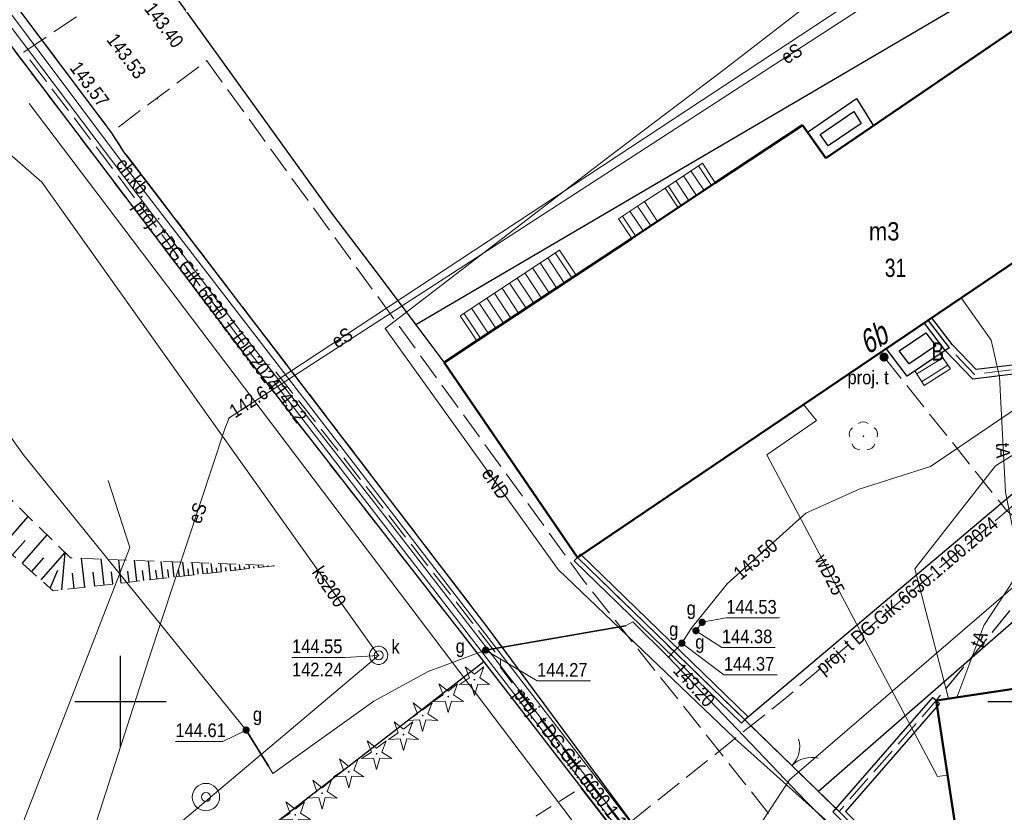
# Model space of a CAD drawing. Header units: metres. Extents: x 5552311 to 5555313, y 5709371 to 5712599.
# Tile 16 of 71: x 5554344 to 5554398, y 5710644 to 5710687. Entities that reach past the tile are written whole.
import ezdxf
from ezdxf.enums import TextEntityAlignment as Align

# ---------------------------------------------------------------- set-up
doc = ezdxf.new("R2010")
doc.units = ezdxf.units.M
doc.header["$MEASUREMENT"] = 0
for name, pattern in [('1.0_0.5', [1.5, 1, -0.5]), ('1.5_0.5', [2, 1.5, -0.5]), ('otob_500', [0])]:
    doc.linetypes.add(name, pattern=pattern)
doc.layers.get('0').update_dxf_attribs({"color": 2, "linetype": 'CONTINUOUS', "lineweight": 5})
for name, color, linetype in [('000 Inne (niezydentyfikowane)', 7, 'CONTINUOUS'), ('203-punkt graniczny', 7, 'CONTINUOUS'), ('210-oznaczenie konturu użytku gruntowego', 60, 'CONTINUOUS'), ('218-kontur użytku gruntowego', 60, 'CONTINUOUS'), ('219-działka ewidencyjna', 7, 'CONTINUOUS'), ('238-Punkt adresowy budynku', 7, 'CONTINUOUS'), ('312-budynek ewidencyjny', 7, 'CONTINUOUS'), ('312-oznaczenie budynku ewidencyjnego', 7, 'CONTINUOUS'), ('312-oznaczenie budynku ewidencyjnego-Atr117', 7, 'CONTINUOUS'), ('352-schody', 7, 'CONTINUOUS'), ('brama', 7, 'CONTINUOUS'), ('chodnik', 7, 'CONTINUOUS'), ('chodnik-Atr17', 7, 'CONTINUOUS'), ('drzewo iglaste', 7, 'CONTINUOUS'), ('drzewo liściaste', 7, 'CONTINUOUS'), ('jezdnia', 7, 'CONTINUOUS'), ('krawężnik', 7, 'CONTINUOUS'), ('obudowa ochronna przewodu', 7, 'CONTINUOUS'), ('ogrodzenie trwałe', 7, 'CONTINUOUS'), ('pikieta sztuczna', 7, 'CONTINUOUS'), ('pikieta sztuczna-Atr2', 7, 'CONTINUOUS'), ('przewód elektroenergetyczny podziemny', 7, 'CONTINUOUS'), ('przewód elektroenergetyczny podziemny-Atr1', 7, 'CONTINUOUS'), ('przewód gazowy', 7, 'CONTINUOUS'), ('przewód kanalizacyjny', 7, 'CONTINUOUS'), ('przewód kanalizacyjny-Atr1', 7, 'CONTINUOUS'), ('przewód telekomunikacyjny podziemny', 7, 'CONTINUOUS'), ('przewód telekomunikacyjny podziemny - ob. projektowany', 7, 'CONTINUOUS'), ('przewód telekomunikacyjny podziemny - ob. projektowany-Atr1', 7, 'CONTINUOUS'), ('przewód telekomunikacyjny podziemny-Atr1', 7, 'CONTINUOUS'), ('przewód wodociągowy', 7, 'CONTINUOUS'), ('przewód wodociągowy-Atr1', 7, 'CONTINUOUS'), ('rzedna', 7, 'CONTINUOUS'), ('rzedna-Atr2', 7, 'CONTINUOUS'), ('rzedna-Atr3', 7, 'CONTINUOUS'), ('skarpa nieumocniona', 7, 'CONTINUOUS'), ('studnia kanalizacyjna', 7, 'CONTINUOUS'), ('studnia zwykła', 7, 'CONTINUOUS'), ('słupek telekomunikacyjny - ob. projektowany', 7, 'CONTINUOUS'), ('słupek telekomunikacyjny - ob. projektowany-Atr17', 7, 'CONTINUOUS'), ('trawnik', 7, 'CONTINUOUS'), ('weranda lub ganek', 7, 'CONTINUOUS'), ('Wstawianie ramki sekcyjnej z opisem', 7, 'CONTINUOUS'), ('właz do komory lub kanału - okrągły', 7, 'CONTINUOUS'), ('właz do komory lub kanału - okrągły-Atr17', 7, 'CONTINUOUS'), ('zasuwa lub zawór', 7, 'CONTINUOUS'), ('zasuwa lub zawór-Atr17', 7, 'CONTINUOUS'), ('ściana oporowa (linia)', 7, 'CONTINUOUS')]:
    doc.layers.add(name, color=color, linetype=linetype)
doc.styles.get("Standard").update_dxf_attribs({"font": 'Working1250', "width": 0.75})
doc.linetypes.add('902-500', pattern='A,3.75,0,[1,ksztalty.shx,S=0.5,R=0,X=0,Y=0],3.75', length=7.5)
doc.linetypes.add('otdn_500', pattern='A,5,0,[21,ksztalty.shx,S=0.5,R=0,X=0,Y=0]', length=5)

# ---------------------------------------------------------------- blocks, each defined once
blk = doc.blocks.new('203')
at = {"linetype": 'Continuous', "lineweight": 0}
h = blk.add_hatch(color=94, dxfattribs=at)
edge = h.paths.add_edge_path()
edge.add_arc((0, 0), 0.045, 0, 360)
blk = doc.blocks.new('OP011')
at = {"linetype": 'Continuous', "lineweight": 13}
h = blk.add_hatch(color=0, dxfattribs=at)
edge = h.paths.add_edge_path()
edge.add_arc((0, 0), 0.05, 0, 360)
at = {"color": 0, "linetype": 'Continuous', "lineweight": 13}
for p, q in [((-0.283, 0.093), (-0.512, 0.706)), ((-0.512, 0.706), (0, 0.299)), ((0, 0.299), (0.512, 0.706)), ((0.512, 0.706), (0.283, 0.093)), ((-0.828, -0.268), (-0.283, 0.093)), ((0.283, 0.093), (0.828, -0.268)), ((-0.175, -0.24), (-0.828, -0.268)), ((0, -0.87), (-0.175, -0.24)), ((0.175, -0.24), (0, -0.87)), ((0.828, -0.268), (0.175, -0.24))]:
    blk.add_line(p, q, dxfattribs=at)
blk = doc.blocks.new('US22')
at = {"color": 0, "linetype": 'Continuous', "lineweight": 13}
blk.add_circle((0, 0), 0.25, dxfattribs=at)
blk = doc.blocks.new('PW01')
at = {"linetype": 'Continuous', "lineweight": 13}
h = blk.add_hatch(color=0, dxfattribs=at)
edge = h.paths.add_edge_path()
edge.add_arc((0, 0), 0.045, 0, 360)
blk = doc.blocks.new('US13')
at = {"color": 0, "linetype": 'Continuous', "lineweight": 13}
for radius in [0.75, 0.25]:
    blk.add_circle((0, 0), radius, dxfattribs=at)
blk = doc.blocks.new('US25')
at = {"linetype": 'Continuous', "lineweight": 0}
h = blk.add_hatch(color=0, dxfattribs=at)
edge = h.paths.add_edge_path()
edge.add_arc((0, 0), 0.2, 0, 360)
blk = doc.blocks.new('OK02')
at = {"color": 0, "linetype": 'Continuous', "lineweight": 0}
for centre, start, end in [((-1.5, 0), 0, 60), ((1.5, 0), 120, 180)]:
    blk.add_arc(centre, 1.5, start, end, dxfattribs=at)
blk = doc.blocks.new('OP021')
at = {"linetype": 'Continuous', "lineweight": 13}
h = blk.add_hatch(color=0, dxfattribs=at)
edge = h.paths.add_edge_path()
edge.add_arc((0, 0), 0.05, 0, 360)
at = {"color": 0, "linetype": 'Continuous', "lineweight": 13}
for centre, start, end in [((0, 0.4), 49.272, 130.728), ((-0.38, 0.124), 121.308, 202.548), ((0.38, 0.124), 337.452, 58.692), ((-0.235, -0.324), 193.221, 274.871), ((0.235, -0.324), 265.129, 346.779)]:
    blk.add_arc(centre, 0.4, start, end, dxfattribs=at)
blk = doc.blocks.new('US09')
at = {"linetype": 'Continuous', "lineweight": 0}
h = blk.add_hatch(color=0, dxfattribs=at)
edge = h.paths.add_edge_path()
edge.add_arc((0, 0), 0.25, 0, 360)
blk = doc.blocks.new('RAMKA500K')
at = {"color": 0}
for p, q in [((350, 147.5), (350, 152.5)), ((347.5, 150), (352.5, 150)), ((397.5, 150), (400, 150))]:
    blk.add_line(p, q, dxfattribs=at)

msp = doc.modelspace()

# ---------------------------------------------------------------- linework, layer by layer
at = {"layer": '000 Inne (niezydentyfikowane)', "color": 8, "linetype": 'Continuous', "lineweight": 25, "flags": 128}
for points in [[(5554343.53, 5710658.51), (5554344.95, 5710660.12)], [(5554344.61, 5710657.56), (5554345.98, 5710659.12)], [(5554344.08, 5710658.03), (5554344.77, 5710658.82)], [(5554345.65, 5710656.65), (5554346.96, 5710658.15)], [(5554346.78, 5710656.11), (5554346.97, 5710658.14)], [(5554345.13, 5710657.1), (5554345.8, 5710657.87)], [(5554348.05, 5710656.26), (5554347.87, 5710657.84)], [(5554349.1, 5710656.37), (5554348.94, 5710657.8)], [(5554350.04, 5710656.48), (5554349.9, 5710657.76)], [(5554350.89, 5710656.58), (5554350.76, 5710657.73)], [(5554351.65, 5710656.66), (5554351.53, 5710657.7)], [(5554352.33, 5710656.74), (5554352.22, 5710657.67)], [(5554352.94, 5710656.81), (5554352.85, 5710657.64)], [(5554353.5, 5710656.87), (5554353.41, 5710657.62)], [(5554354.01, 5710656.93), (5554353.93, 5710657.6)], [(5554354.52, 5710656.99), (5554354.45, 5710657.58)], [(5554355.03, 5710657.04), (5554354.97, 5710657.56)], [(5554355.54, 5710657.1), (5554355.49, 5710657.54)], [(5554356.05, 5710657.16), (5554356.01, 5710657.52)], [(5554356.56, 5710657.22), (5554356.52, 5710657.5)], [(5554346.15, 5710656.21), (5554346.56, 5710657.18)], [(5554347.46, 5710656.19), (5554347.37, 5710657.02)], [(5554348.59, 5710656.32), (5554348.5, 5710657.07)], [(5554349.58, 5710656.43), (5554349.51, 5710657.1)], [(5554350.47, 5710656.53), (5554350.41, 5710657.14)], [(5554351.28, 5710656.62), (5554351.21, 5710657.17)], [(5554352, 5710656.7), (5554351.94, 5710657.19)], [(5554352.64, 5710656.78), (5554352.59, 5710657.22)], [(5554353.23, 5710656.84), (5554353.18, 5710657.24)], [(5554353.75, 5710656.9), (5554353.71, 5710657.26)], [(5554354.26, 5710656.96), (5554354.23, 5710657.28)], [(5554354.77, 5710657.02), (5554354.74, 5710657.29)], [(5554355.28, 5710657.07), (5554355.25, 5710657.31)], [(5554355.79, 5710657.13), (5554355.77, 5710657.33)], [(5554356.3, 5710657.19), (5554356.28, 5710657.35)], [(5554356.81, 5710657.25), (5554356.8, 5710657.37)], [(5554357.07, 5710657.28), (5554357.04, 5710657.48)], [(5554357.32, 5710657.3), (5554357.31, 5710657.39)], [(5554357.58, 5710657.33), (5554357.56, 5710657.46)], [(5554357.83, 5710657.36), (5554357.83, 5710657.41)], [(5554358.09, 5710657.39), (5554358.08, 5710657.44)], [(5554358.34, 5710657.42), (5554358.34, 5710657.43)]]:
    msp.add_lwpolyline(points, dxfattribs=at)
at = {"layer": '218-kontur użytku gruntowego', "linetype": 'Continuous', "lineweight": 9, "flags": 128}
for points in [[(5554413.74, 5710698.54), (5554366.18, 5710670.62)], [(5554356.75, 5710669.05), (5554339.47, 5710691.89)], [(5554339.47, 5710691.89), (5554356.75, 5710669.05)], [(5554361.56, 5710676.75), (5554352.9, 5710688.77)], [(5554424.27, 5710682.79), (5554384.19, 5710648.99)], [(5554384.19, 5710648.99), (5554424.27, 5710682.79)], [(5554364.38, 5710673.02), (5554361.56, 5710676.75)], [(5554366.18, 5710670.62), (5554364.38, 5710673.02)], [(5554366.18, 5710670.62), (5554367.77, 5710668.5)], [(5554367.77, 5710668.5), (5554366.18, 5710670.62)], [(5554369.9, 5710652.17), (5554356.75, 5710669.05)], [(5554356.75, 5710669.05), (5554369.9, 5710652.17)], [(5554367.77, 5710668.5), (5554375.03, 5710657.88)], [(5554375.03, 5710657.88), (5554367.77, 5710668.5)], [(5554375.03, 5710657.88), (5554384.19, 5710648.99)], [(5554384.19, 5710648.99), (5554375.03, 5710657.88)], [(5554388.23, 5710645.06), (5554403.05, 5710658)], [(5554403.05, 5710658), (5554388.23, 5710645.06)], [(5554369.9, 5710652.17), (5554348.55, 5710635.64)], [(5554348.55, 5710635.64), (5554369.9, 5710652.17)], [(5554382.14, 5710636.36), (5554369.9, 5710652.17)], [(5554369.9, 5710652.17), (5554382.14, 5710636.36)], [(5554384.19, 5710648.99), (5554388.23, 5710645.06)], [(5554388.23, 5710645.06), (5554384.19, 5710648.99)], [(5554388.23, 5710645.06), (5554395.93, 5710637.56)], [(5554395.93, 5710637.56), (5554388.23, 5710645.06)]]:
    msp.add_lwpolyline(points, dxfattribs=at)
at = {"layer": '219-działka ewidencyjna', "color": 94, "linetype": 'Continuous', "lineweight": 30, "flags": 128}
for points in [[(5554413.74, 5710698.54), (5554366.18, 5710670.62)], [(5554339.47, 5710691.89), (5554356.75, 5710669.05)], [(5554352.9, 5710688.77), (5554361.56, 5710676.75)], [(5554424.27, 5710682.79), (5554384.19, 5710648.99)], [(5554361.56, 5710676.75), (5554364.38, 5710673.02)], [(5554364.38, 5710673.02), (5554366.18, 5710670.62)], [(5554366.18, 5710670.62), (5554367.77, 5710668.5)], [(5554356.75, 5710669.05), (5554369.9, 5710652.17)], [(5554367.77, 5710668.5), (5554375.03, 5710657.88)], [(5554375.03, 5710657.88), (5554384.19, 5710648.99)], [(5554403.05, 5710658), (5554388.23, 5710645.06)], [(5554369.9, 5710652.17), (5554348.55, 5710635.64)], [(5554369.9, 5710652.17), (5554382.14, 5710636.36)], [(5554384.19, 5710648.99), (5554388.23, 5710645.06)], [(5554388.23, 5710645.06), (5554395.93, 5710637.56)]]:
    msp.add_lwpolyline(points, dxfattribs=at)
at = {"layer": '312-budynek ewidencyjny', "color": 8, "linetype": 'Continuous', "lineweight": 50, "flags": 128}
for points in [[(5554388.64, 5710679.75), (5554399.29, 5710687.02)], [(5554382.58, 5710678.4), (5554387.35, 5710681.56)], [(5554387.35, 5710681.56), (5554388.64, 5710679.75)], [(5554406.64, 5710679.27), (5554375.03, 5710657.88)], [(5554378, 5710675.36), (5554382.58, 5710678.4)], [(5554374.95, 5710673.35), (5554378, 5710675.36)], [(5554369.51, 5710669.75), (5554374.95, 5710673.35)], [(5554367.73, 5710668.57), (5554369.51, 5710669.75)], [(5554375.03, 5710657.88), (5554367.73, 5710668.57)], [(5554394.67, 5710650.04), (5554408.63, 5710652.15)], [(5554396.55, 5710637.74), (5554394.67, 5710650.04)]]:
    msp.add_lwpolyline(points, dxfattribs=at)
at = {"layer": '352-schody', "color": 8, "linetype": 'Continuous', "lineweight": 18, "flags": 128}
for points in [[(5554382.58, 5710678.4), (5554380.54, 5710677.04), (5554379.83, 5710678.12), (5554381.87, 5710679.48)], [(5554382.58, 5710678.4), (5554380.54, 5710677.04), (5554379.83, 5710678.12), (5554381.87, 5710679.48)], [(5554379.83, 5710678.12), (5554380.54, 5710677.04), (5554379.42, 5710676.29), (5554378.7, 5710677.38)], [(5554379.83, 5710678.12), (5554380.54, 5710677.04), (5554379.42, 5710676.29), (5554378.7, 5710677.38)], [(5554378.7, 5710677.38), (5554379.42, 5710676.29), (5554378, 5710675.36), (5554377.28, 5710676.44)], [(5554378.7, 5710677.38), (5554379.42, 5710676.29), (5554378, 5710675.36), (5554377.28, 5710676.44)], [(5554368.6, 5710671.12), (5554374.04, 5710674.72), (5554374.95, 5710673.35), (5554369.51, 5710669.75)], [(5554368.6, 5710671.12), (5554374.04, 5710674.72), (5554374.95, 5710673.35), (5554369.51, 5710669.75)], [(5554393.51, 5710668.1), (5554394.89, 5710669.03), (5554395.46, 5710668.22), (5554394.01, 5710667.3)], [(5554393.51, 5710668.1), (5554394.89, 5710669.03), (5554395.46, 5710668.22), (5554394.01, 5710667.3)]]:
    msp.add_lwpolyline(points, close=True, dxfattribs=at)
for points in [[(5554381.246, 5710679.064), (5554381.963, 5710677.989)], [(5554381.662, 5710679.341), (5554382.379, 5710678.266)], [(5554380.83, 5710678.787), (5554381.547, 5710677.711)], [(5554379.998, 5710678.232), (5554380.715, 5710677.157)], [(5554380.414, 5710678.509), (5554381.131, 5710677.434)], [(5554379.042, 5710676.043), (5554378.322, 5710677.13)], [(5554378.206, 5710675.495), (5554377.488, 5710676.578)], [(5554378.624, 5710675.769), (5554377.905, 5710676.854)], [(5554374.305, 5710672.923), (5554373.397, 5710674.295)], [(5554374.722, 5710673.199), (5554373.814, 5710674.571)], [(5554373.471, 5710672.371), (5554372.564, 5710673.743)], [(5554373.888, 5710672.647), (5554372.98, 5710674.019)], [(5554372.637, 5710671.82), (5554371.73, 5710673.191)], [(5554373.054, 5710672.095), (5554372.147, 5710673.467)], [(5554371.803, 5710671.268), (5554370.896, 5710672.639)], [(5554372.22, 5710671.544), (5554371.313, 5710672.915)], [(5554370.969, 5710670.716), (5554370.062, 5710672.087)], [(5554371.386, 5710670.992), (5554370.479, 5710672.363)], [(5554370.135, 5710670.164), (5554369.228, 5710671.535)], [(5554370.552, 5710670.44), (5554369.645, 5710671.811)], [(5554369.718, 5710669.888), (5554368.811, 5710671.26)], [(5554395.034, 5710668.825), (5554393.613, 5710667.936)], [(5554395.323, 5710668.415), (5554393.878, 5710667.512)]]:
    msp.add_lwpolyline(points, dxfattribs=at)
at = {"layer": 'brama', "color": 8, "linetype": 'otob_500', "lineweight": 18, "flags": 128}
msp.add_lwpolyline([(5554384.19, 5710648.99), (5554389.36, 5710643.96)], dxfattribs=at)
at = {"layer": 'chodnik', "color": 8, "linetype": '1.0_0.5', "lineweight": 18, "flags": 128}
msp.add_lwpolyline([(5554323.63, 5710713.31), (5554326.52, 5710709.16), (5554339.47, 5710691.89), (5554356.75, 5710669.05), (5554369.9, 5710652.17), (5554375.24, 5710645.27), (5554382.14, 5710636.36), (5554385.57, 5710631.55), (5554417.28, 5710586.85), (5554420.33, 5710583.2), (5554421.57, 5710584.7), (5554394.12, 5710621.57), (5554370.14, 5710654.01), (5554350.19, 5710680.11), (5554349.5, 5710681.17), (5554338.47, 5710695.86), (5554328.36, 5710709.29), (5554324.94, 5710714.22)], close=True, dxfattribs=at)
at = {"layer": 'jezdnia', "color": 8, "linetype": '1.5_0.5', "lineweight": 18, "flags": 128}
for points in [[(5554531.77, 5710743.2), (5554510.73, 5710729.75), (5554475.99, 5710709.85), (5554447.06, 5710693.26), (5554443.23, 5710699.15), (5554462.23, 5710712.32), (5554460.21, 5710715.22), (5554440.32, 5710701.85), (5554425.74, 5710692.16), (5554418.39, 5710702.98), (5554417.67, 5710704.05), (5554413.74, 5710698.54), (5554422.18, 5710685.91), (5554422.24, 5710683.26), (5554414.67, 5710678.37), (5554411.17, 5710678.91), (5554409.54, 5710677.7), (5554408.06, 5710674.21), (5554399.4, 5710668.24), (5554396.78, 5710667.91), (5554395.38, 5710669.36), (5554394.89, 5710669.03), (5554395.46, 5710668.22), (5554394.01, 5710667.3), (5554393.51, 5710668.1), (5554393.08, 5710667.81), (5554391.94, 5710669.33), (5554375.03, 5710657.88), (5554384.19, 5710648.99), (5554388.23, 5710645.06), (5554389.36, 5710643.96), (5554394.67, 5710650.04), (5554402.1, 5710659.1), (5554430.11, 5710677.61), (5554434.38, 5710680.2), (5554449.14, 5710687.47), (5554480.13, 5710704.87), (5554485.07, 5710707.73), (5554505.9, 5710719.35), (5554533.93, 5710737.49), (5554534.71, 5710737.99), (5554534.52, 5710738.29), (5554532.01, 5710742.81)], [(5554421.57, 5710584.7), (5554429.47, 5710584.39), (5554420.55, 5710596.74), (5554419.6, 5710598.38), (5554414.27, 5710606.27), (5554412.85, 5710607.28), (5554397.95, 5710627.83), (5554396.98, 5710629.38), (5554375.33, 5710656.67), (5554354.72, 5710685.09), (5554349.5, 5710681.17), (5554350.19, 5710680.11), (5554370.14, 5710654.01), (5554394.12, 5710621.57)], [(5554430.11, 5710677.61), (5554431.72, 5710666.51), (5554427.33, 5710660.06), (5554404.24, 5710655.57), (5554402.1, 5710659.1), (5554394.67, 5710650.04), (5554445.2, 5710657.67), (5554452.55, 5710658.59), (5554452.04, 5710662.36), (5554438.86, 5710660.67), (5554434.38, 5710680.2)]]:
    msp.add_lwpolyline(points, close=True, dxfattribs=at)
at = {"layer": 'krawężnik', "color": 8, "linetype": 'Continuous', "lineweight": 25, "flags": 128}
msp.add_lwpolyline([(5554421.57, 5710584.7), (5554394.12, 5710621.57), (5554370.14, 5710654.01), (5554350.19, 5710680.11), (5554349.5, 5710681.17), (5554338.47, 5710695.86), (5554328.36, 5710709.29), (5554324.94, 5710714.22)], dxfattribs=at)
at = {"layer": 'obudowa ochronna przewodu', "color": 8, "linetype": 'Continuous', "lineweight": 35, "flags": 128}
for points in [[(5554370, 5710652.81), (5554377.66, 5710654.13)], [(5554356.88, 5710648.43), (5554358.11, 5710646.45)]]:
    msp.add_lwpolyline(points, dxfattribs=at)
at = {"layer": 'ogrodzenie trwałe', "color": 8, "linetype": '902-500', "lineweight": 35, "flags": 128}
msp.add_lwpolyline([(5554375.24, 5710645.27), (5554382.14, 5710636.36)], dxfattribs=at)
at = {"layer": 'przewód elektroenergetyczny podziemny', "color": 1, "linetype": 'Continuous', "lineweight": 18, "flags": 128}
for points in [[(5554530.65, 5710671.55), (5554500.98, 5710648.51), (5554494.46, 5710639.26), (5554478.56, 5710631.87), (5554474.37, 5710637.47), (5554472.16, 5710639.32), (5554454.55, 5710639.85), (5554436.48, 5710638.4), (5554421.46, 5710637.45), (5554399.02, 5710633.03), (5554394.66, 5710637.51), (5554388.71, 5710642.51), (5554381.93, 5710636.93), (5554358.42, 5710667.49), (5554395.08, 5710691.67), (5554394, 5710693.59), (5554393.59, 5710693.48)], [(5554391.95, 5710691.47), (5554389.38, 5710689.5), (5554383.13, 5710684.67), (5554376.68, 5710679.78), (5554364.5, 5710670.42), (5554373.97, 5710657.23), (5554383.64, 5710647.97), (5554395.47, 5710637.35), (5554396.74, 5710637.56)], [(5554392.14, 5710691.22), (5554392.15, 5710691.03), (5554391.97, 5710688.88), (5554355.95, 5710665.53), (5554355.74, 5710664.99), (5554351.55, 5710652.33), (5554346.65, 5710637.12), (5554342.51, 5710624.53), (5554341.18, 5710620.48), (5554340.87, 5710618.96), (5554335.97, 5710603.82), (5554331.9, 5710589.54), (5554327.45, 5710590)], [(5554349.33, 5710662.1), (5554350.51, 5710658.43), (5554344.7, 5710643.48), (5554335.42, 5710615.91), (5554327.45, 5710590)]]:
    msp.add_lwpolyline(points, dxfattribs=at)
at = {"layer": 'przewód gazowy', "color": 40, "linetype": 'Continuous', "lineweight": 18, "flags": 128}
for points in [[(5554380.01, 5710652.42), (5554380.75, 5710653.19), (5554381.25, 5710653.99), (5554383.22, 5710656.43), (5554387.54, 5710660.31), (5554390.46, 5710661.63), (5554394.36, 5710662.86), (5554404, 5710669.4), (5554408.54, 5710672.04), (5554427.72, 5710685.36)], [(5554380.01, 5710652.42), (5554378.07, 5710654.35), (5554377.66, 5710654.13), (5554370, 5710652.81), (5554366.85, 5710651.63), (5554363.88, 5710650.02), (5554358.34, 5710646.04), (5554358.11, 5710646.45), (5554356.88, 5710648.43), (5554344.67, 5710663.53), (5554337.1, 5710674.14)], [(5554381.25, 5710653.99), (5554381.52, 5710653.87), (5554381.86, 5710654.33)], [(5554416.65, 5710602.98), (5554403.23, 5710621.54), (5554402.92, 5710621.89), (5554404.12, 5710624.84), (5554404.47, 5710625.68), (5554397.07, 5710636.48), (5554396.18, 5710636.85), (5554393.21, 5710638.9), (5554390.23, 5710641.85), (5554387.51, 5710644.56), (5554380.01, 5710652.42)]]:
    msp.add_lwpolyline(points, dxfattribs=at)
at = {"layer": 'przewód kanalizacyjny', "color": 34, "linetype": 'Continuous', "lineweight": 18, "flags": 128}
msp.add_lwpolyline([(5554370.58, 5710619.9), (5554360.66, 5710629.41), (5554351.54, 5710641.89), (5554364.14, 5710652.52), (5554345.69, 5710678.45), (5554336.68, 5710686.33), (5554322.89, 5710707.12)], dxfattribs=at)
at = {"layer": 'przewód telekomunikacyjny podziemny', "color": 30, "linetype": 'Continuous', "lineweight": 18, "flags": 128}
for points in [[(5554446.39, 5710546), (5554438, 5710558.61), (5554420.23, 5710583.63), (5554400.56, 5710611.46), (5554390.86, 5710625.65), (5554379.37, 5710640.87), (5554363.85, 5710660.95), (5554356.41, 5710670.49), (5554340.96, 5710690.97), (5554324.08, 5710713.52), (5554322.07, 5710717.37), (5554318.83, 5710725.14), (5554317.4, 5710729.49), (5554313.96, 5710747.36), (5554310.1, 5710767.3), (5554307.07, 5710783.72), (5554304.42, 5710793.03), (5554300.46, 5710804.82), (5554292.87, 5710822.58)], [(5554463.96, 5710526.5), (5554462.85, 5710526.03), (5554461.35, 5710526.43), (5554450.63, 5710541.17), (5554432.61, 5710568.64), (5554418.97, 5710587.2), (5554405.21, 5710606.55), (5554390.24, 5710627.44), (5554367.89, 5710656.4), (5554350.5, 5710678.99), (5554328.33, 5710708.59)], [(5554395.35, 5710650.15), (5554393.51, 5710657.26), (5554397.92, 5710662.91), (5554408.11, 5710669.24), (5554421.61, 5710677.39)], [(5554399.32, 5710657.24), (5554398.48, 5710661.46), (5554398.15, 5710667.78), (5554397.69, 5710669.79), (5554396.05, 5710672.1)], [(5554399.32, 5710657.24), (5554397.28, 5710654.15), (5554395.8, 5710650.22)]]:
    msp.add_lwpolyline(points, dxfattribs=at)
at = {"layer": 'przewód telekomunikacyjny podziemny - ob. projektowany', "color": 30, "linetype": '1.5_0.5', "lineweight": 18, "flags": 128}
for points in [[(5554391.82, 5710668.86), (5554398.55, 5710660.44), (5554424.75, 5710682.67), (5554429.5, 5710685.21), (5554427.33, 5710689.78), (5554423.88, 5710693.16), (5554417.42, 5710702.57), (5554418.17, 5710703.31)], [(5554377.57, 5710643.1), (5554374.09, 5710647.61), (5554370.81, 5710651.85), (5554370.82, 5710652.32), (5554361.67, 5710664.06), (5554358.2, 5710668.44), (5554357.57, 5710668.47), (5554349.25, 5710679.61), (5554344.71, 5710685.57), (5554351.78, 5710690.32)], [(5554393.83, 5710620.82), (5554382.38, 5710636.5), (5554382.3, 5710636.93), (5554377.57, 5710643.1), (5554386.38, 5710650.14), (5554398.55, 5710660.44), (5554402.4, 5710657.44)]]:
    msp.add_lwpolyline(points, dxfattribs=at)
at = {"layer": 'przewód wodociągowy', "color": 5, "linetype": 'Continuous', "lineweight": 18, "flags": 128}
for points in [[(5554345, 5710682.76), (5554390.29, 5710622.94), (5554388.07, 5710620.49)], [(5554377.15, 5710631.23), (5554386.65, 5710645.71), (5554399.27, 5710656.58), (5554403.77, 5710657.38), (5554415.21, 5710661.72), (5554429.7, 5710661.89), (5554435.32, 5710663.34), (5554432.33, 5710672.68), (5554432.2, 5710673.29)], [(5554387.41, 5710666.26), (5554388.12, 5710665.39), (5554385.4, 5710663.5), (5554394.74, 5710645.89), (5554395.29, 5710645.96)]]:
    msp.add_lwpolyline(points, dxfattribs=at)
at = {"layer": 'rzedna-Atr2', "color": 8, "lineweight": 5, "flags": 128}
for points in [[(5554381.86, 5710654.33), (5554383.18, 5710654.57), (5554386.097, 5710654.57)], [(5554381.52, 5710653.87), (5554382.94, 5710652.95), (5554385.857, 5710652.95)], [(5554380.75, 5710653.19), (5554383.05, 5710651.45), (5554385.973, 5710651.45)], [(5554370, 5710652.81), (5554372.82, 5710651.12), (5554375.743, 5710651.12)], [(5554364.14, 5710652.52), (5554362.31, 5710652.41), (5554359.393, 5710652.41)], [(5554356.88, 5710648.43), (5554355.6, 5710647.81), (5554353.007, 5710647.81)]]:
    msp.add_lwpolyline(points, dxfattribs=at)
at = {"layer": 'skarpa nieumocniona', "color": 8, "linetype": '1.0_0.5', "lineweight": 18, "flags": 128}
msp.add_lwpolyline([(5554290.15, 5710665.24), (5554291.05, 5710663.13), (5554300.73, 5710669.41), (5554310.97, 5710665.51), (5554316.18, 5710682.1), (5554323.33, 5710684.82), (5554326.78, 5710686.85), (5554340.13, 5710661.49), (5554346.32, 5710656.06), (5554358.43, 5710657.43), (5554347.26, 5710657.86), (5554341.82, 5710663.2), (5554328.29, 5710687.71), (5554322.61, 5710689.45), (5554312.96, 5710684.29), (5554308.94, 5710668.72), (5554300.86, 5710671.56)], close=True, dxfattribs=at)
msp.add_lwpolyline([(5554290.15, 5710665.24), (5554291.05, 5710663.13), (5554300.73, 5710669.41), (5554310.97, 5710665.51), (5554316.18, 5710682.1), (5554323.33, 5710684.82), (5554326.78, 5710686.85), (5554340.13, 5710661.49), (5554346.32, 5710656.06), (5554358.43, 5710657.43), (5554347.26, 5710657.86), (5554341.82, 5710663.2), (5554328.29, 5710687.71), (5554322.61, 5710689.45), (5554312.96, 5710684.29), (5554308.94, 5710668.72), (5554300.86, 5710671.56)], close=True, dxfattribs=at)
at = {"layer": 'studnia kanalizacyjna', "color": 34, "linetype": 'Continuous', "lineweight": 18, "flags": 128}
msp.add_lwpolyline([(5554364.64, 5710652.53), (5554364.63, 5710652.43), (5554364.6, 5710652.33), (5554364.54, 5710652.24), (5554364.47, 5710652.16), (5554364.4, 5710652.1), (5554364.3, 5710652.05), (5554364.2, 5710652.02), (5554364.1, 5710652.02), (5554364, 5710652.04), (5554363.9, 5710652.09), (5554363.81, 5710652.15), (5554363.74, 5710652.22), (5554363.68, 5710652.31), (5554363.65, 5710652.41), (5554363.64, 5710652.51), (5554363.64, 5710652.61), (5554363.67, 5710652.71), (5554363.73, 5710652.8), (5554363.8, 5710652.89), (5554363.88, 5710652.95), (5554363.98, 5710653), (5554364.08, 5710653.02), (5554364.18, 5710653.02), (5554364.28, 5710653.01), (5554364.38, 5710652.96), (5554364.46, 5710652.9), (5554364.53, 5710652.82), (5554364.59, 5710652.73), (5554364.62, 5710652.63)], close=True, dxfattribs=at)
at = {"layer": 'trawnik', "color": 8, "linetype": '1.0_0.5', "lineweight": 18, "flags": 128}
msp.add_lwpolyline([(5554368.52, 5710641.09), (5554372.18, 5710636.4), (5554374.46, 5710638.17), (5554378.46, 5710641.11), (5554375.24, 5710645.27)], close=True, dxfattribs=at)
at = {"layer": 'weranda lub ganek', "color": 8, "linetype": 'Continuous'}
for p, q in [((5554387.62, 5710681.18), (5554390.31, 5710683.02)), ((5554390.31, 5710683.02), (5554391.24, 5710681.52)), ((5554388.323, 5710681.055), (5554390.16, 5710682.312)), ((5554390.16, 5710682.312), (5554390.563, 5710681.663)), ((5554391.24, 5710681.52), (5554388.64, 5710679.75)), ((5554390.563, 5710681.663), (5554388.763, 5710680.438)), ((5554388.64, 5710679.75), (5554387.62, 5710681.18)), ((5554388.763, 5710680.438), (5554388.323, 5710681.055)), ((5554391.94, 5710669.33), (5554394.23, 5710670.87)), ((5554394.23, 5710670.87), (5554395.38, 5710669.36)), ((5554392.656, 5710669.209), (5554394.118, 5710670.192)), ((5554394.118, 5710670.192), (5554394.662, 5710669.478)), ((5554395.38, 5710669.36), (5554393.08, 5710667.81)), ((5554394.662, 5710669.478), (5554393.195, 5710668.49)), ((5554393.08, 5710667.81), (5554391.94, 5710669.33)), ((5554393.195, 5710668.49), (5554392.656, 5710669.209))]:
    msp.add_line(p, q, dxfattribs=at)
at = {"layer": 'ściana oporowa (linia)', "color": 8, "linetype": 'Continuous'}
for p, q in [((5554394.23, 5710670.87), (5554394.429, 5710671.021)), ((5554394.031, 5710670.719), (5554394.23, 5710670.87)), ((5554375.204, 5710658.06), (5554375.03, 5710657.88)), ((5554375.03, 5710657.88), (5554374.856, 5710657.7)), ((5554394.67, 5710650.04), (5554394.482, 5710650.205)), ((5554394.858, 5710649.875), (5554394.67, 5710650.04)), ((5554384.19, 5710648.99), (5554384.016, 5710648.81)), ((5554384.364, 5710649.17), (5554384.19, 5710648.99))]:
    msp.add_line(p, q, dxfattribs=at)
at = {"layer": 'ściana oporowa (linia)', "color": 8, "linetype": 'otdn_500'}
for p, q in [((5554395.57, 5710669.523), (5554394.429, 5710671.021)), ((5554396.873, 5710668.174), (5554395.57, 5710669.523)), ((5554399.308, 5710668.48), (5554396.873, 5710668.174)), ((5554374.856, 5710657.7), (5554384.016, 5710648.81)), ((5554394.482, 5710650.205), (5554389.016, 5710643.946)), ((5554389.016, 5710643.946), (5554395.755, 5710637.381))]:
    msp.add_line(p, q, dxfattribs=at)
at = {"layer": 'ściana oporowa (linia)', "color": 8}
for p, q in [((5554395.19, 5710669.197), (5554394.031, 5710670.719)), ((5554396.687, 5710667.646), (5554395.19, 5710669.197)), ((5554399.492, 5710668), (5554396.687, 5710667.646)), ((5554375.204, 5710658.06), (5554384.364, 5710649.17)), ((5554394.858, 5710649.875), (5554389.704, 5710643.974)), ((5554389.704, 5710643.974), (5554396.105, 5710637.739))]:
    msp.add_line(p, q, dxfattribs=at)

# ---------------------------------------------------------------- block references
at = {"layer": '203-punkt graniczny', "color": 8, "linetype": 'Continuous', "lineweight": 18}
for p in [(5554361.56, 5710676.75), (5554366.18, 5710670.62), (5554356.75, 5710669.05), (5554367.77, 5710668.5), (5554375.03, 5710657.88), (5554369.9, 5710652.17), (5554384.19, 5710648.99), (5554388.23, 5710645.06)]:
    msp.add_blockref('203', p, dxfattribs=at)
at = {"layer": 'brama', "color": 8, "linetype": 'Continuous', "lineweight": 18, "rotation": 315.786}
msp.add_blockref('OK02', (5554386.775, 5710646.475), dxfattribs=at)
at = {"layer": 'drzewo iglaste', "color": 94, "linetype": 'Continuous', "lineweight": 18}
for p in [(5554369.39, 5710651.19), (5554367.95, 5710650.26), (5554366.55, 5710649.22), (5554365.5, 5710648.18), (5554364.03, 5710647.13), (5554362.5, 5710646.14), (5554361.04, 5710644.97), (5554359.57, 5710643.79)]:
    msp.add_blockref('OP011', p, dxfattribs=at)
at = {"layer": 'drzewo liściaste', "color": 94, "linetype": 'Continuous', "lineweight": 18}
msp.add_blockref('OP021', (5554390.69, 5710664.52), dxfattribs=at)
at = {"layer": 'pikieta sztuczna', "color": 8, "linetype": 'Continuous', "lineweight": 13}
for p in [(5554354.72, 5710685.09), (5554352.02, 5710683.02), (5554349.5, 5710681.17)]:
    msp.add_blockref('PW01', p, dxfattribs=at)
at = {"layer": 'rzedna', "color": 1, "linetype": 'Continuous', "lineweight": 18}
for p in [(5554358.42, 5710667.49), (5554355.95, 5710665.53)]:
    msp.add_blockref('PW01', p, dxfattribs=at)
at = {"layer": 'rzedna', "color": 40, "linetype": 'Continuous', "lineweight": 18}
for p in [(5554383.22, 5710656.43), (5554381.86, 5710654.33), (5554381.52, 5710653.87), (5554380.75, 5710653.19), (5554370, 5710652.81), (5554380.01, 5710652.42), (5554356.88, 5710648.43)]:
    msp.add_blockref('PW01', p, dxfattribs=at)
at = {"layer": 'rzedna', "color": 34, "linetype": 'Continuous', "lineweight": 18}
msp.add_blockref('PW01', (5554364.14, 5710652.52), dxfattribs=at)
at = {"layer": 'studnia zwykła', "color": 5, "linetype": 'Continuous', "lineweight": 18}
msp.add_blockref('US13', (5554354.68, 5710644.76), dxfattribs=at)
at = {"layer": 'słupek telekomunikacyjny - ob. projektowany', "color": 30, "linetype": 'Continuous', "lineweight": 18}
msp.add_blockref('US09', (5554391.82, 5710668.86), dxfattribs=at)
at = {"layer": 'Wstawianie ramki sekcyjnej z opisem', "color": 8, "linetype": 'Continuous', "lineweight": 13}
msp.add_blockref('RAMKA500K', (5554000, 5710500), dxfattribs=at)
msp.add_blockref('RAMKA500K', (5554000, 5710500), dxfattribs=at)
msp.add_blockref('RAMKA500K', (5554000, 5710500), dxfattribs=at)
msp.add_blockref('RAMKA500K', (5554000, 5710500), dxfattribs=at)
at = {"layer": 'właz do komory lub kanału - okrągły', "color": 8, "linetype": 'Continuous', "lineweight": 18}
msp.add_blockref('US22', (5554364.14, 5710652.52), dxfattribs=at)
at = {"layer": 'zasuwa lub zawór', "color": 40, "linetype": 'Continuous', "lineweight": 18}
for p in [(5554381.86, 5710654.33), (5554381.52, 5710653.87), (5554380.75, 5710653.19), (5554370, 5710652.81), (5554356.88, 5710648.43)]:
    msp.add_blockref('US25', p, dxfattribs=at)

# ---------------------------------------------------------------- texts
at = {"layer": '210-oznaczenie konturu użytku gruntowego', "linetype": 'Continuous', "lineweight": 18, "width": 0.79}
msp.add_text('B', height=1, dxfattribs=at).set_placement((5554394.41, 5710668.66))
at = {"layer": '238-Punkt adresowy budynku', "color": 8, "linetype": 'Continuous', "lineweight": 25, "oblique": 15, "width": 0.79}
msp.add_text('6b', height=1.25, rotation=32.756, dxfattribs=at).set_placement((5554391.54, 5710669.36), align=Align.CENTER)
at = {"layer": '312-oznaczenie budynku ewidencyjnego', "color": 8, "linetype": 'Continuous', "lineweight": 18, "width": 0.79}
msp.add_text('31', height=1, dxfattribs=at).set_placement((5554391.86, 5710674.25), align=Align.TOP_LEFT)
at = {"layer": '312-oznaczenie budynku ewidencyjnego-Atr117', "color": 8, "width": 0.9}
msp.add_text('m3', height=1, dxfattribs=at).set_placement((5554391.83, 5710675.75), align=Align.MIDDLE_CENTER)
at = {"layer": 'chodnik-Atr17', "color": 8, "width": 0.9}
msp.add_text('ch.kb.', height=0.75, rotation=308.023, dxfattribs=at).set_placement((5554349.7, 5710679.4))
at = {"layer": 'pikieta sztuczna-Atr2', "color": 8, "width": 0.9}
for s, p in [('143.40', (5554351.26, 5710687.93)), ('143.53', (5554349.2, 5710686.23)), ('143.57', (5554347.18, 5710684.69))]:
    msp.add_text(s, height=0.75, rotation=306.901, dxfattribs=at).set_placement(p)
at = {"layer": 'przewód elektroenergetyczny podziemny-Atr1', "color": 1, "width": 0.9}
for s, rotation, p in [('eS', 31.646, (5554386.29, 5710685.2)), ('eS', 32.094, (5554361.67, 5710669.63)), ('eND', 304.384, (5554370.05, 5710662.69)), ('eS', 70.369, (5554354.03, 5710659.8))]:
    msp.add_text(s, height=0.75, rotation=rotation, dxfattribs=at).set_placement(p, align=Align.MIDDLE_LEFT)
at = {"layer": 'przewód kanalizacyjny-Atr1', "color": 34, "width": 0.9}
msp.add_text('ks200', height=0.75, rotation=304.124, dxfattribs=at).set_placement((5554360.76, 5710657.28), align=Align.MIDDLE_LEFT)
msp.add_text('ks200', height=0.75, rotation=304.124, dxfattribs=at).set_placement((5554360.76, 5710657.28), align=Align.MIDDLE_LEFT)
at = {"layer": 'przewód telekomunikacyjny podziemny - ob. projektowany-Atr1', "color": 30, "width": 0.9}
for rotation, p in [(306.754, (5554350.95, 5710677.34)), (40.242, (5554388.25, 5710651.72)), (307.725, (5554371.78, 5710650.59))]:
    msp.add_text('proj. t DG.GiK.6630.1.100.2024', height=0.75, rotation=rotation, dxfattribs=at).set_placement(p, align=Align.MIDDLE_LEFT)
at = {"layer": 'przewód telekomunikacyjny podziemny-Atr1', "color": 30, "width": 0.9}
for rotation, p in [(271.631, (5554398.33, 5710664.17)), (68.072, (5554396.86, 5710653.01))]:
    msp.add_text('tA', height=0.75, rotation=rotation, dxfattribs=at).set_placement(p, align=Align.MIDDLE_LEFT)
at = {"layer": 'przewód wodociągowy-Atr1', "color": 5, "width": 0.9}
msp.add_text('wD25', height=0.75, rotation=296.616, dxfattribs=at).set_placement((5554388.34, 5710657.97), align=Align.MIDDLE_LEFT)
at = {"layer": 'rzedna-Atr2', "color": 1, "lineweight": 5, "width": 0.9}
msp.add_text('142.6', height=0.75, rotation=32.735, dxfattribs=at).set_placement((5554356.27, 5710665.49))
msp.add_text('143.2', height=0.75, rotation=306.263, dxfattribs=at).set_placement((5554358.63, 5710667.22), align=Align.MIDDLE_LEFT)
at = {"layer": 'rzedna-Atr2', "color": 40, "lineweight": 5, "width": 0.9}
for s, rotation, p in [('143.50', 40.665, (5554383.73, 5710656.89)), ('143.20', 312.387, (5554380.49, 5710651.91))]:
    msp.add_text(s, height=0.75, rotation=rotation, dxfattribs=at).set_placement(p, align=Align.MIDDLE_LEFT)
for s, p in [('144.53', (5554383.18, 5710654.578)), ('144.38', (5554382.94, 5710652.958)), ('144.27', (5554372.82, 5710651.128)), ('144.37', (5554383.05, 5710651.458)), ('144.61', (5554353.007, 5710647.817))]:
    msp.add_text(s, height=0.75, dxfattribs=at).set_placement(p, align=Align.BOTTOM_LEFT)
at = {"layer": 'rzedna-Atr2', "color": 34, "lineweight": 5, "width": 0.9}
msp.add_text('144.55', height=0.75, dxfattribs=at).set_placement((5554359.393, 5710652.418), align=Align.BOTTOM_LEFT)
at = {"layer": 'rzedna-Atr3', "color": 34, "lineweight": 5, "width": 0.9}
msp.add_text('142.24', height=0.75, dxfattribs=at).set_placement((5554359.393, 5710651.143), align=Align.BOTTOM_LEFT)
at = {"layer": 'słupek telekomunikacyjny - ob. projektowany-Atr17', "color": 30, "width": 0.9}
msp.add_text('proj. t', height=0.75, dxfattribs=at).set_placement((5554389.82, 5710667.37))
at = {"layer": 'właz do komory lub kanału - okrągły-Atr17', "color": 8, "width": 0.9}
msp.add_text('k', height=0.75, dxfattribs=at).set_placement((5554364.84, 5710652.62))
at = {"layer": 'zasuwa lub zawór-Atr17', "color": 40, "width": 0.9}
for p in [(5554381.01, 5710654.73), (5554380.05, 5710653.58), (5554368.36, 5710652.65), (5554381.48, 5710652.88), (5554357.25, 5710648.92)]:
    msp.add_text('g', height=0.75, dxfattribs=at).set_placement(p)

doc.saveas('drawing.dxf')
